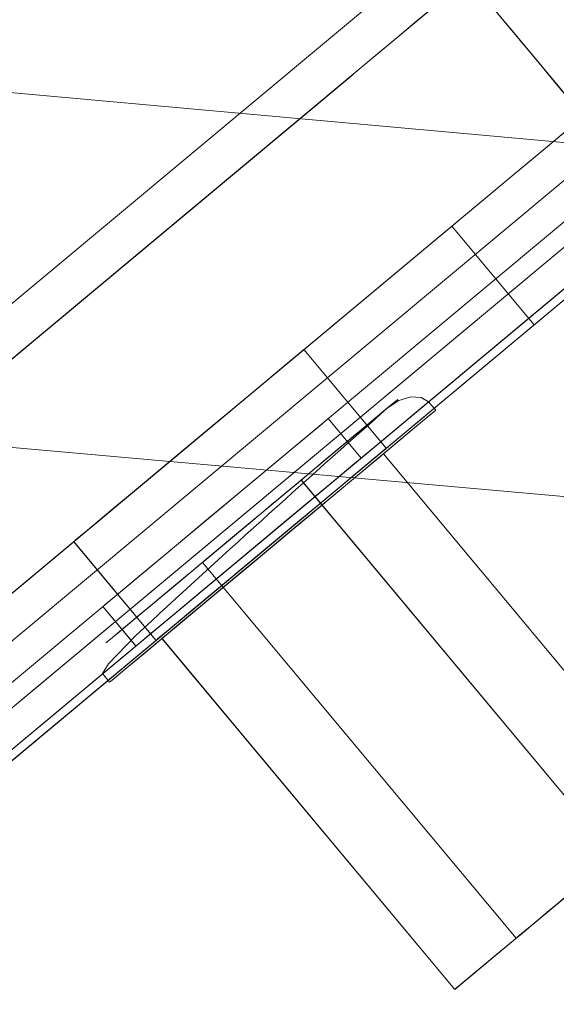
# Model space of a CAD drawing. Header units: millimetres. Extents: x -125266 to 274256, y -711690 to -301689.
# Tile 115 of 256: x -53563 to -53550, y -360680 to -360657. Entities that reach past the tile are written whole.
import ezdxf

# ---------------------------------------------------------------- set-up
doc = ezdxf.new("R2010")
doc.units = ezdxf.units.MM
for name, color, linetype, lineweight in [('AD Wall', 8, 'Continuous', 15), ('ARCH', 7, 'Continuous', 0), ('Equipment', 8, 'Continuous', 0), ('Legend', 5, 'Continuous', 0), ('MEPTEK-TEXT1', 7, 'Continuous', 30)]:
    doc.layers.add(name, color=color, linetype=linetype, lineweight=lineweight)
doc.layers.add('Light Equipment', color=8, linetype='Continuous')
doc.styles.get("Standard").update_dxf_attribs({"font": 'ARIALN.TTF'})
pattern_1 = [(22.867872, (419150.544, -703283.92), (-30.845707, 73.1364), [])]

# ---------------------------------------------------------------- blocks, each defined once
blk = doc.blocks.new('A$Cf0359734')
at = {"layer": 'Equipment', "extrusion": (0, 0, -1), "elevation": -15}
for points in [[(-610.078, 1224.798, -3.802846), (-1131.035, 947.449, 3.802846)], [(-563.585, 1106.137, -3.146449), (-1057.949, 842.946, 3.146449)]]:
    blk.add_lwpolyline(points, format="xyb", close=True, dxfattribs=at)
for points in [[(-591.722, 1158.987, -3.538831), (-1086.084, 895.797), (-1091.774, 906.486), (-1091.58, 906.121), (-1086.084, 895.797), (-1084.559, 898.382), (-1083.015, 900.957), (-1081.46, 903.525), (-1079.888, 906.087), (-1078.303, 908.636), (-1076.702, 911.181)], [(-1077.22, 914.233), (-1087.359, 908.836), (-1091.168, 906.808, 3.626728), (-598.019, 1169.352)], [(-597.218, 1169.311, -3.616317), (-1091.58, 906.121), (-1091.532, 906.208), (-1091.475, 906.293), (-1091.426, 906.38), (-1091.369, 906.465), (-1091.32, 906.552), (-1091.272, 906.639), (-1091.215, 906.724), (-1091.168, 906.808), (-598.022, 1169.351)], [(-597.218, 1169.31, -3.616317), (-1091.582, 906.12, 3.616317), (-597.219, 1169.312)], [(-591.722, 1158.988, -3.538831), (-1086.084, 895.795), (-1084.554, 898.384), (-1083.015, 900.956), (-1081.455, 903.526), (-1079.889, 906.086), (-1078.304, 908.635), (-1076.703, 911.179)], [(-599.158, 1041.719, -0.011713), (-984.646, 836.489), (-990.409, 833.326), (-995.883, 829.759), (-1000.962, 825.886), (-1005.713, 821.665), (-1011.224, 815.871), (-1016.164, 809.592), (-1020.378, 803.047), (-1023.979, 796.101), (-1025.529, 792.694), (-1080.437, 895.526, 3.572618), (-594.649, 1154.151, -3.572618), (-1080.436, 895.526, 3.572618), (-594.65, 1154.151, -3.572618), (-1080.31, 895.593), (-1031.842, 804.552), (-1031.857, 804.516), (-1031.842, 804.552)], [(-546.271, 1063.035, -2.890001), (-1031.776, 804.429), (-1025.527, 792.692)], [(-295.844, 522.362), (-295.649, 522.391), (-295.416, 522.311), (-295.189, 522.127), (-295.018, 521.875), (-295.159, 522.14), (-295.095, 522.018), (-294.937, 521.721), (-294.675, 521.229), (-294.305, 520.536), (-293.852, 519.683), (-293.35, 518.741), (-292.845, 517.793), (-292.38, 516.92), (-291.986, 516.178), (-291.425, 515.125), (-291.13, 514.571), (-290.989, 514.306), (-291.054, 514.428), (-291.211, 514.724), (-291.474, 515.216), (-291.843, 515.91), (-292.297, 516.762), (-292.798, 517.705), (-293.303, 518.652), (-293.768, 519.526), (-294.162, 520.267), (-294.723, 521.321), (-295.019, 521.877, -0.005851), (-291.575, 514.738), (-291.561, 514.712), (-291.225, 513.878), (-291.187, 513.613), (-291.414, 513.492)]]:
    blk.add_lwpolyline(points, format="xyb", dxfattribs=at)
for points in [[(-410.451, 563.937), (-127.312, 477.536)], [(-420.51, 558.582), (-129.788, 469.423)], [(-251.206, 455.537), (-293.505, 534.988), (-288.21, 537.807), (-293.505, 534.988)], [(-251.206, 455.537), (-293.505, 534.988)], [(-292.979, 531.872), (-292.945, 531.808), (-292.852, 531.634), (-292.7, 531.348), (-292.497, 530.967), (-292.246, 530.496), (-291.962, 529.961), (-291.654, 529.384), (-291.333, 528.78), (-291.928, 529.897), (-292.503, 530.977), (-293.03, 531.967), (-293.492, 532.836), (-293.873, 533.55), (-294.155, 534.08), (-294.329, 534.408), (-294.388, 534.519)], [(-256.117, 451.869), (-299.289, 532.962), (-300.348, 532.398)], [(-256.117, 451.87), (-299.29, 532.962)], [(-299.29, 532.961), (-300.349, 532.398), (-257.176, 451.305)], [(-286.346, 510.474), (-295.746, 528.131), (-296.205, 528.994), (-296.645, 529.819), (-297.051, 530.582), (-297.409, 531.254), (-297.699, 531.8), (-297.916, 532.207), (-298.051, 532.461), (-298.096, 532.546)], [(-300.349, 532.398), (-257.177, 451.306), (-257.543, 451.661), (-258.157, 451.884), (-258.968, 452.003), (-259.847, 452.072)], [(-734.016, 300.466), (-732.606, 297.819), (-292.98, 531.869)], [(-294.744, 530.93), (-294.4, 531.113), (-294.066, 531.291), (-293.764, 531.451), (-293.494, 531.595), (-293.277, 531.711), (-293.113, 531.798), (-293.012, 531.852), (-292.981, 531.869)], [(-298.272, 529.051), (-297.605, 529.407), (-296.944, 529.759), (-296.303, 530.1), (-295.694, 530.424), (-295.128, 530.726), (-294.614, 530.999), (-294.159, 531.241), (-293.767, 531.45), (-293.576, 531.551), (-293.502, 531.591), (-293.555, 531.563), (-293.73, 531.47), (-294.005, 531.323), (-294.376, 531.126), (-294.805, 530.898), (-295.271, 530.65)], [(-294.742, 530.931), (-299.422, 528.439), (-300.832, 531.086), (-299.422, 528.439)], [(-295.269, 530.65), (-299.42, 528.44)], [(-258.62, 452.438), (-257.561, 453.002), (-298.665, 530.208)], [(-298.665, 530.209), (-257.562, 453.003)], [(-299.333, 528.487), (-296.686, 529.896), (-294.806, 526.365)], [(-297.454, 524.955), (-299.334, 528.486), (-296.687, 529.896), (-299.334, 528.486), (-296.687, 529.896)], [(-299.724, 529.644), (-258.621, 452.438), (-257.562, 453.001)], [(-299.725, 529.645), (-258.621, 452.439)], [(-291.331, 528.778), (-291.331, 528.778)], [(-298.394, 526.721), (-288.994, 509.064)], [(-294.806, 526.365), (-280.355, 499.221)], [(-283.003, 497.811), (-297.454, 524.955), (-294.807, 526.364)], [(-295.339, 520.983), (-292.692, 522.392)], [(-296.074, 522.24), (-295.846, 522.361)], [(-294.882, 520.549), (-293.823, 521.112)], [(-304.746, 515.821), (-295.327, 520.835)], [(-303.869, 514.175), (-293.779, 519.547)], [(-292.369, 516.898), (-302.46, 511.526)], [(-289.401, 516.213), (-292.048, 514.803)], [(-290.603, 515.066), (-291.662, 514.502)], [(-292.164, 514.895), (-301.582, 509.881)]]:
    blk.add_lwpolyline(points, dxfattribs=at)
for points in [[(-291.332, 528.779), (-255.144, 460.805)], [(-292.691, 522.393), (-292.601, 522.223), (-292.344, 521.741), (-291.947, 520.995), (-291.451, 520.063), (-290.909, 519.047), (-290.385, 518.062), (-289.931, 517.21), (-289.599, 516.585), (-289.424, 516.257), (-289.599, 516.585), (-289.931, 517.21), (-290.385, 518.062), (-290.909, 519.047), (-291.451, 520.063), (-291.947, 520.995), (-292.344, 521.741), (-292.601, 522.223)], [(-291.429, 513.516), (-291.581, 513.802), (-291.897, 514.395), (-292.345, 515.237), (-292.901, 516.28), (-293.518, 517.439), (-294.152, 518.63), (-294.755, 519.763), (-295.282, 520.753), (-295.697, 521.532), (-295.967, 522.04), (-296.071, 522.236), (-296.074, 522.241), (-296.004, 522.109), (-295.77, 521.669), (-295.384, 520.944), (-294.876, 519.991), (-294.284, 518.879), (-293.653, 517.693), (-293.03, 516.523), (-292.458, 515.448), (-291.982, 514.554), (-291.638, 513.908), (-291.449, 513.553), (-291.415, 513.49)], [(-293.822, 521.113), (-293.735, 520.948), (-293.484, 520.477), (-293.092, 519.741), (-292.607, 518.831), (-292.08, 517.841), (-291.565, 516.872), (-291.122, 516.041), (-290.798, 515.432), (-290.626, 515.109), (-290.798, 515.432), (-291.122, 516.041), (-291.565, 516.872), (-292.08, 517.841), (-292.607, 518.831), (-293.092, 519.741), (-293.484, 520.477), (-293.735, 520.948)], [(-295.339, 520.983), (-295.249, 520.813), (-294.992, 520.332), (-294.595, 519.585), (-294.099, 518.653), (-293.558, 517.637), (-293.033, 516.652), (-292.58, 515.8), (-292.247, 515.175), (-292.072, 514.847), (-292.247, 515.175), (-292.58, 515.8), (-293.033, 516.652), (-293.558, 517.637), (-294.099, 518.653), (-294.595, 519.585), (-294.992, 520.332), (-295.249, 520.813)], [(-292.276, 515.107), (-292.166, 514.9), (-292.225, 515.012), (-292.451, 515.435), (-292.815, 516.118), (-293.28, 516.992), (-293.798, 517.966), (-294.308, 518.924), (-294.757, 519.766), (-295.098, 520.406), (-295.289, 520.766), (-295.315, 520.814), (-295.171, 520.544), (-294.872, 519.983), (-294.452, 519.194), (-293.953, 518.257), (-293.432, 517.278), (-292.947, 516.367), (-292.547, 515.615)], [(-294.882, 520.549), (-294.794, 520.384), (-294.543, 519.913), (-294.152, 519.177), (-293.667, 518.267), (-293.14, 517.277), (-292.624, 516.308), (-292.182, 515.477), (-291.857, 514.868), (-291.685, 514.545), (-291.857, 514.868), (-292.182, 515.477), (-292.624, 516.308), (-293.14, 517.277), (-293.667, 518.267), (-294.152, 519.177), (-294.543, 519.913), (-294.794, 520.384)], [(-292.419, 516.993), (-292.369, 516.897), (-292.425, 517.003), (-292.583, 517.3), (-292.814, 517.734), (-293.082, 518.237), (-293.352, 518.745), (-293.578, 519.169), (-293.73, 519.455), (-293.778, 519.545), (-293.721, 519.439), (-293.566, 519.148), (-293.335, 518.713), (-293.065, 518.205), (-292.797, 517.702), (-292.569, 517.273)], [(-301.585, 509.884), (-301.695, 510.091), (-301.966, 510.599), (-302.366, 511.351), (-302.853, 512.267), (-303.372, 513.241), (-303.871, 514.178), (-304.291, 514.967), (-304.59, 515.528), (-304.736, 515.803), (-304.745, 515.819), (-304.711, 515.756), (-304.516, 515.39), (-304.175, 514.75), (-303.727, 513.908), (-303.217, 512.95), (-302.701, 511.981), (-302.236, 511.107), (-301.87, 510.419), (-301.644, 509.995), (-301.582, 509.879)], [(-302.51, 511.621), (-302.659, 511.901), (-302.887, 512.33), (-303.155, 512.833), (-303.426, 513.341), (-303.657, 513.776), (-303.812, 514.067), (-303.868, 514.173), (-303.82, 514.083), (-303.668, 513.797), (-303.442, 513.373), (-303.172, 512.865), (-302.904, 512.362), (-302.673, 511.928), (-302.515, 511.631), (-302.459, 511.526)]]:
    blk.add_lwpolyline(points, close=True, dxfattribs=at)
at = {"layer": 'Equipment', "extrusion": (0, 0, -1)}
for centre, radius, start, end in [((-625.132, 625.132, -15), 625.132, 145.142558, 90.917696), ((-624.647, 624.948, -15), 545.055, 148.86045, 87.1998), ((-624.649, 624.946, -15), 545.055, 148.86045, 87.1998), ((-624.649, 624.946, -15), 545.055, 148.86045, 87.1998), ((-624.649, 624.946, -15), 545.055, 148.86045, 87.1998), ((-624.648, 624.948, -15), 535.053, 147.01591, 89.04434), ((-624.648, 624.948, -15), 535.053, 147.01591, 89.04434)]:
    blk.add_arc(centre, radius, start, end, dxfattribs=at)
blk = doc.blocks.new('ARCH')
at = {"layer": 'AD Wall', "lineweight": 0}
h = blk.add_hatch(dxfattribs=at)
h.set_pattern_fill('ANSI31', color=256, scale=25, angle=-22.1321)
h.set_pattern_definition(pattern_1)
edge = h.paths.add_edge_path()
edge.add_arc((-53209.777, -360694.998), 761.132, 66.950176, 372.725314)
edge.add_line((-52467.341, -360527.338), (-52564.885, -360549.366))
edge.add_arc((-53209.777, -360694.998), 661.132, -293.049824, 12.725314, ccw=False)
edge.add_line((-52950.923, -360086.648), (-52911.77, -359994.631))
h = blk.add_hatch(dxfattribs=at)
h.set_pattern_fill('ANSI31', color=256, scale=25, angle=-22.1321)
h.set_pattern_definition(pattern_1)
edge = h.paths.add_edge_path()
edge.add_arc((-53209.777, -360694.998), 761.132, 66.950176, 372.725314)
edge.add_line((-52467.341, -360527.338), (-52564.885, -360549.366))
edge.add_arc((-53209.777, -360694.998), 661.132, -293.049824, 12.725314, ccw=False)
edge.add_line((-52950.923, -360086.648), (-52911.77, -359994.631))
at = {"layer": 'Legend'}
h = blk.add_hatch(dxfattribs=at)
h.set_pattern_fill('STARS', color=8, scale=10)
h.set_pattern_definition([(0, (0, 0), (0, 54.9926), [31.75, -31.75]), (60, (0, 0), (-47.624989, 27.4963), [31.75, -31.75]), (120, (15.875, 27.496), (-47.624989, -27.4963), [31.75, -31.75])])
edge = h.paths.add_edge_path()
edge.add_arc((-51817.979, -363404.309), 5191.63, 61.936933, 83.981486, ccw=False)
edge.add_arc((-50530.279, -361455.371), 2874.426, 46.910911, 66.315287, ccw=False)
edge.add_arc((-45770.4, -356341.816), 4111.638, 227.149807, 245.105568)
edge.add_arc((-47880.956, -360748.276), 776.117, 2.362346, 60.704003, ccw=False)
edge.add_line((-47105.498, -360716.285), (-47005.58, -360716.252))
edge.add_arc((-47880.491, -360747.808), 875.48, 2.065638, 60.978744)
edge.add_arc((-45770.4, -356341.816), 4011.638, 227.152741, 245.157892, ccw=False)
edge.add_arc((-50530.279, -361455.371), 2974.426, 46.914986, 66.241375)
edge.add_arc((-51817.979, -363404.309), 5291.63, 61.978166, 84.003452)
edge.add_arc((-52071.811, -370582.53), 12467.019, 86.2902578, 98.8797997)
edge.add_line((-53996.246, -358264.937), (-53996.246, -358366.16))
edge.add_arc((-52071.811, -370582.53), 12367.019, 86.2995301, 98.9521896, ccw=False)
h = blk.add_hatch(dxfattribs=at)
h.set_pattern_fill('STARS', color=8, scale=10)
h.set_pattern_definition([(0, (0, 0), (0, 54.9926), [31.75, -31.75]), (60, (0, 0), (-47.624989, 27.4963), [31.75, -31.75]), (120, (15.875, 27.496), (-47.624989, -27.4963), [31.75, -31.75])])
h.paths.add_polyline_path([(-51273.638, -358241.295, -0.096485), (-49375.612, -358823.058, -0.08487), (-48566.659, -359356.199, 0.078507), (-47501.185, -360071.421, -0.271382), (-47105.488, -360746.313), (-47005.488, -360746.284, 0.272593), (-47455.766, -359982.253, -0.078724), (-48498.5, -359283.025, 0.084528), (-49331.929, -358733.025, 0.0964), (-51265.17, -358141.634, 0.054377), (-53966.246, -358260.287), (-53966.246, -358361.472, -0.054648)])
at = {"layer": 'AD Wall', "lineweight": 0, "extrusion": (0, 0, -1)}
for radius in [761.132, 761.132, 661.132, 661.132]:
    blk.add_arc((53209.777, -360694.998, -5.049), radius, 167.274686, 113.049824, dxfattribs=at)
at = {"layer": 'Light Equipment', "lineweight": 0, "extrusion": (0, 0, -1), "elevation": -5.049}
for points in [[(52997.285, -360133.855, -3.802846), (52619.203, -360587.036, 3.802846)], [(53085.056, -360226.257, -3.146449), (52726.274, -360656.304, 3.146449)]]:
    blk.add_lwpolyline(points, format="xyb", close=True, dxfattribs=at)
for points in [[(52681.566, -360597.53), (52674.208, -360606.349), (52671.443, -360609.663, 3.626728), (53029.343, -360180.672)], [(53030.101, -360180.409, -3.616317), (52671.32, -360610.454), (52671.332, -360610.355), (52671.353, -360610.255), (52671.365, -360610.156), (52671.386, -360610.056), (52671.399, -360609.957), (52671.411, -360609.858), (52671.432, -360609.758), (52671.443, -360609.663), (53029.342, -360180.674)], [(53030.101, -360180.41, -3.616317), (52671.318, -360610.456, 3.616317), (53030.101, -360180.408)], [(53039.081, -360187.901, -3.538831), (52680.301, -360617.948), (52680.744, -360614.974), (52681.2, -360612.012), (52681.677, -360609.043), (52682.163, -360606.082), (52682.671, -360603.124), (52683.196, -360600.164)], [(53039.082, -360187.901, -3.538831), (52680.301, -360617.947), (52671.003, -360610.189), (52671.321, -360610.454), (52680.301, -360617.947), (52680.74, -360614.977), (52681.2, -360612.01), (52681.673, -360609.046), (52682.163, -360606.081), (52682.671, -360603.122), (52683.196, -360600.162)], [(53076.373, -360299.33, -0.011713), (52796.609, -360634.668), (52792.462, -360639.77), (52788.735, -360645.136), (52785.489, -360650.637), (52782.678, -360656.337), (52779.757, -360663.781), (52777.546, -360671.458), (52776.108, -360679.109), (52775.39, -360686.899), (52775.238, -360690.639), (52685.634, -360616.071, 3.572618), (53038.192, -360193.484, -3.572618), (52685.634, -360616.07, 3.572618), (53038.191, -360193.484, -3.572618), (52685.726, -360615.961), (52764.922, -360682.033), (52764.921, -360682.072), (52764.922, -360682.033)], [(53117.333, -360259.66, -2.890001), (52765.029, -360682.122), (52775.24, -360690.64)], [(53553.003, -360666.148), (53553.173, -360666.048), (53553.418, -360666.034), (53553.699, -360666.119), (53553.951, -360666.288), (53553.721, -360666.096), (53553.827, -360666.184), (53554.085, -360666.4), (53554.513, -360666.757), (53555.117, -360667.26), (53555.858, -360667.879), (53556.678, -360668.563), (53557.502, -360669.251), (53558.262, -360669.885), (53558.907, -360670.422), (53559.823, -360671.187), (53560.306, -360671.589), (53560.536, -360671.782), (53560.43, -360671.693), (53560.172, -360671.478), (53559.744, -360671.121), (53559.14, -360670.617), (53558.399, -360669.999), (53557.579, -360669.315), (53556.755, -360668.627), (53555.995, -360667.993), (53555.35, -360667.455), (53554.434, -360666.69), (53553.95, -360666.287, -0.005851), (53559.83, -360671.602), (53559.853, -360671.621), (53560.478, -360672.267), (53560.614, -360672.498), (53560.448, -360672.696)]]:
    blk.add_lwpolyline(points, format="xyb", dxfattribs=at)
for points in [[(53431.178, -360670.813), (53726.005, -360644.178)], [(53619.528, -360711.232), (53550.413, -360653.571), (53554.256, -360648.965), (53550.413, -360653.571)], [(53423.877, -360679.564), (53726.769, -360652.626)], [(53619.528, -360711.232), (53550.413, -360653.571)], [(53552.074, -360656.259), (53552.129, -360656.306), (53552.281, -360656.432), (53552.53, -360656.64), (53552.862, -360656.917), (53553.272, -360657.258), (53553.737, -360657.647), (53554.239, -360658.065), (53554.764, -360658.503), (53553.792, -360657.693), (53552.853, -360656.909), (53551.991, -360656.19), (53551.236, -360655.56), (53550.614, -360655.041), (53550.154, -360654.657), (53549.868, -360654.419), (53549.771, -360654.338)], [(53230.715, -361036.773), (53233.018, -361038.694), (53552.074, -360656.263)], [(53550.795, -360657.797), (53551.044, -360657.497), (53551.286, -360657.207), (53551.505, -360656.945), (53551.701, -360656.71), (53551.859, -360656.521), (53551.978, -360656.378), (53552.051, -360656.291), (53552.074, -360656.263)], [(53548.234, -360660.867), (53548.718, -360660.286), (53549.198, -360659.711), (53549.663, -360659.153), (53550.105, -360658.624), (53550.516, -360658.131), (53550.889, -360657.684), (53551.219, -360657.288), (53551.503, -360656.947), (53551.642, -360656.781), (53551.696, -360656.717), (53551.657, -360656.763), (53551.53, -360656.915), (53551.331, -360657.154), (53551.062, -360657.477), (53550.75, -360657.85), (53550.412, -360658.255)], [(53616.361, -360716.48), (53545.819, -360657.627), (53545.05, -360658.549)], [(53616.36, -360716.479), (53545.818, -360657.627)], [(53545.818, -360657.628), (53545.05, -360658.549), (53615.592, -360717.401)], [(53566.281, -360673.582), (53550.921, -360660.767), (53550.17, -360660.141), (53549.452, -360659.542), (53548.789, -360658.989), (53548.204, -360658.501), (53547.73, -360658.105), (53547.375, -360657.809), (53547.154, -360657.624), (53547.08, -360657.563)], [(53550.796, -360657.795), (53547.399, -360661.867), (53545.096, -360659.946), (53547.399, -360661.867)], [(53550.413, -360658.254), (53547.401, -360661.865)], [(53545.049, -360658.549), (53615.592, -360717.401), (53615.119, -360717.21), (53614.465, -360717.235), (53613.669, -360717.43), (53612.829, -360717.697)], [(53554.766, -360658.505), (53554.766, -360658.505)], [(53547.464, -360661.789), (53549.385, -360659.486), (53552.457, -360662.049)], [(53550.535, -360664.353), (53547.463, -360661.79), (53549.384, -360659.487), (53547.463, -360661.79), (53549.384, -360659.487)], [(53547.434, -360659.942), (53614.596, -360715.974)], [(53613.828, -360716.896), (53614.596, -360715.975), (53547.434, -360659.943)], [(53546.666, -360660.864), (53613.828, -360716.896), (53614.596, -360715.975)], [(53546.665, -360660.864), (53613.827, -360716.896)], [(53552.457, -360662.049), (53576.069, -360681.748)], [(53574.148, -360684.052), (53550.535, -360664.353), (53552.456, -360662.05)], [(53548.999, -360663.071), (53564.359, -360675.885)], [(53553.991, -360667.236), (53555.912, -360664.933)], [(53552.836, -360666.348), (53553.002, -360666.15)], [(53554.578, -360667.465), (53555.346, -360666.544)], [(53547.222, -360675.561), (53554.057, -360667.368)], [(53548.654, -360676.755), (53555.977, -360667.977)], [(53561.289, -360669.417), (53559.367, -360671.72)], [(53558.281, -360669.9), (53550.957, -360678.678)], [(53560.607, -360670.932), (53559.838, -360671.853)], [(53559.226, -360671.678), (53552.39, -360679.871)]]:
    blk.add_lwpolyline(points, dxfattribs=at)
for points in [[(53554.765, -360658.505), (53613.895, -360707.836)], [(53555.913, -360664.932), (53556.06, -360665.055), (53556.479, -360665.404), (53557.128, -360665.946), (53557.939, -360666.622), (53558.823, -360667.36), (53559.68, -360668.075), (53560.421, -360668.693), (53560.965, -360669.147), (53561.25, -360669.385), (53560.965, -360669.147), (53560.421, -360668.693), (53559.68, -360668.075), (53558.823, -360667.36), (53557.939, -360666.622), (53557.128, -360665.946), (53556.479, -360665.404), (53556.06, -360665.055)], [(53560.425, -360672.679), (53560.177, -360672.472), (53559.661, -360672.041), (53558.929, -360671.43), (53558.021, -360670.673), (53557.013, -360669.832), (53555.977, -360668.967), (53554.991, -360668.145), (53554.13, -360667.427), (53553.453, -360666.862), (53553.011, -360666.493), (53552.84, -360666.351), (53552.836, -360666.347), (53552.951, -360666.443), (53553.333, -360666.762), (53553.964, -360667.288), (53554.793, -360667.98), (53555.76, -360668.787), (53556.792, -360669.647), (53557.809, -360670.497), (53558.744, -360671.277), (53559.523, -360671.926), (53560.085, -360672.395), (53560.393, -360672.652), (53560.448, -360672.698)], [(53555.347, -360666.544), (53555.49, -360666.663), (53555.899, -360667.005), (53556.54, -360667.539), (53557.332, -360668.2), (53558.193, -360668.918), (53559.036, -360669.621), (53559.759, -360670.225), (53560.288, -360670.667), (53560.569, -360670.901), (53560.288, -360670.667), (53559.759, -360670.225), (53559.036, -360669.621), (53558.193, -360668.918), (53557.332, -360668.2), (53556.54, -360667.539), (53555.899, -360667.005), (53555.49, -360666.663)], [(53553.991, -360667.236), (53554.138, -360667.358), (53554.557, -360667.708), (53555.207, -360668.25), (53556.017, -360668.926), (53556.901, -360669.664), (53557.758, -360670.379), (53558.499, -360670.997), (53559.043, -360671.451), (53559.328, -360671.689), (53559.043, -360671.451), (53558.499, -360670.997), (53557.758, -360670.379), (53556.901, -360669.664), (53556.017, -360668.926), (53555.207, -360668.25), (53554.557, -360667.708), (53554.138, -360667.358)], [(53559.042, -360671.525), (53559.221, -360671.674), (53559.124, -360671.594), (53558.756, -360671.286), (53558.162, -360670.791), (53557.402, -360670.157), (53556.555, -360669.45), (53555.721, -360668.754), (53554.989, -360668.143), (53554.431, -360667.678), (53554.118, -360667.417), (53554.077, -360667.383), (53554.312, -360667.578), (53554.8, -360667.986), (53555.486, -360668.558), (53556.301, -360669.238), (53557.153, -360669.949), (53557.945, -360670.61), (53558.599, -360671.156)], [(53554.578, -360667.465), (53554.721, -360667.584), (53555.131, -360667.926), (53555.771, -360668.461), (53556.563, -360669.121), (53557.424, -360669.84), (53558.267, -360670.543), (53558.99, -360671.146), (53559.52, -360671.588), (53559.801, -360671.823), (53559.52, -360671.588), (53558.99, -360671.146), (53558.267, -360670.543), (53557.424, -360669.84), (53556.563, -360669.121), (53555.771, -360668.461), (53555.131, -360667.926), (53554.721, -360667.584)], [(53558.199, -360669.831), (53558.281, -360669.901), (53558.189, -360669.824), (53557.931, -360669.609), (53557.554, -360669.294), (53557.116, -360668.929), (53556.674, -360668.56), (53556.306, -360668.252), (53556.057, -360668.045), (53555.979, -360667.979), (53556.071, -360668.056), (53556.324, -360668.268), (53556.702, -360668.583), (53557.144, -360668.952), (53557.581, -360669.317), (53557.954, -360669.628)], [(53552.386, -360679.869), (53552.207, -360679.719), (53551.764, -360679.351), (53551.11, -360678.805), (53550.314, -360678.14), (53549.466, -360677.433), (53548.651, -360676.753), (53547.965, -360676.181), (53547.477, -360675.773), (53547.237, -360675.574), (53547.223, -360675.562), (53547.279, -360675.608), (53547.596, -360675.873), (53548.154, -360676.338), (53548.886, -360676.949), (53549.72, -360677.645), (53550.562, -360678.348), (53551.322, -360678.982), (53551.921, -360679.481), (53552.289, -360679.789), (53552.391, -360679.873)], [(53550.876, -360678.609), (53550.631, -360678.405), (53550.258, -360678.094), (53549.821, -360677.729), (53549.379, -360677.36), (53549.001, -360677.045), (53548.748, -360676.834), (53548.656, -360676.757), (53548.734, -360676.822), (53548.983, -360677.03), (53549.351, -360677.337), (53549.793, -360677.706), (53550.231, -360678.071), (53550.608, -360678.386), (53550.866, -360678.601), (53550.958, -360678.678)]]:
    blk.add_lwpolyline(points, close=True, dxfattribs=at)
at = {"layer": 'Light Equipment', "lineweight": 0, "extrusion": (0, 0, -1)}
for centre, radius, start, end in [((53209.26, -360695.008, -5.049), 625.132, 167.274686, 113.049824), ((53209.779, -360694.995, -5.049), 545.055, 170.99258, 109.33193), ((53209.777, -360694.998, -5.049), 545.055, 170.99258, 109.33193), ((53209.777, -360694.998, -5.049), 545.055, 170.99258, 109.33193), ((53209.777, -360694.998, -5.049), 545.055, 170.99258, 109.33193), ((53209.778, -360694.996, -5.049), 535.053, 169.14804, 111.17647), ((53209.778, -360694.996, -5.049), 535.053, 169.14804, 111.17647)]:
    blk.add_arc(centre, radius, start, end, dxfattribs=at)
at = {"layer": 'Equipment', "rotation": 337.8678715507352}
blk.add_blockref('A$Cf0359734', (-54023.845, -361038.564, -9.95), dxfattribs=at)

msp = doc.modelspace()

# ---------------------------------------------------------------- block references
at = {"layer": 'ARCH'}
msp.add_blockref('ARCH', (0, 0), dxfattribs=at)

# ---------------------------------------------------------------- texts
at = {"layer": 'MEPTEK-TEXT1', "char_height": 350, "attachment_point": 1}
for s, insert, width in [('{\\fCalibri|b0|i0|c0|p34;\\H1.28571x;\\C1;GENERAL GUIDELINES-HVAC :\\P\\fArial Narrow|b0|i0|c0|p34;\\H0.88889x;\\C256;\\P\\fCalibri|b0|i0|c0|p34;\\C4;DUCTING :\\H0.875x;\\P\\pi-1050,l1050,t1050;\\C256;1.^IDUCTING SHALL BE IN ACCORDANCE WITH IS 655, GALVANIZED IRON SHEET TO BE USED FOR ALL DUCTING WORKS. THERMAL INSULATION ON DUCTS SHALL BE 19 MM THICK. CLOSED CELL CLASS “O” BS 476 PART 6-7 FM APPROVED NITRILE RUBBER ELASTOMERIC INSULATION THERMAL CONDUCTIVITY 0.033 WATTS PER METER-KELVIN (W/(M.K)) AT 0°C FOR AIR CONDITIONING DUCTING. \\P2.^ITHERMAL INSULATION ON KITCHEN EXHAUST DUCTING SHALL BE 80 MM THICK ALUMINUM FOIL FACED RESIN BONDED FIBRE GLASS WOOL OF DENSITY NOT LESS THAN 48 KG/M3.\\P3.^ITHERMAL INSULATION ON FRESH AIR, SUPPLY AIR AND RETURN AIR SHALL BE 19MM THICK CLOSED CELL ANTI-MICROBIAL CLASS “O” BS 476 AND PART 6 & 7 FM APPROVED NITRILE RUBBER ELASTOMERIC INSULATION THERMAL CONDUCTIVITY 0.033 WATTS PER METER-KELVIN (W/ (M\\fArial|b0|i0|c0|p34;.\\fCalibri|b0|i0|c0|p34;K)) AT 0°C.\\P4.^IAPPROPRIATE NUMBER OF TRAP DOORS SHALL BE PROVIDED IN KITCHEN EXHAUST DUCTING FOR OIL/GREASE CLEANING PURPOSE.\\P5.^IDUCTING INSTALLATION WITH RESPECT TO FRESH AIR INTAKE, KITCHEN EXHAUST OUT FROM LOCATION UP TO LOUVERS AT FAÇADE SHALL BE IN THE SCOPE OF CONCESSIONER INCLUDING AIR WASHER, EXHAUST FAN SECTION DRY SCRUBBER ETC.\\P6.^IEACH AND EVERY KITCHEN EXHAUST HOOD SHOULD BE EQUIPPED WITH UL LISTED, WET CHEMICAL BASED, MECHANICALLY OPERATED, AUTOMATIC FIRE SUPPRESSION SYSTEM. SEPARATE DRAWING TO BE SUBMITTED FOR HOOD SUPPRESSION SYSTEM.\\P7.^ISUPPORTING OF DUCTING TO BE DONE WITH USING ANGLE 50X 50 X 5MM AND TIE ROD OF SIZE MINIMUM 10 MM DIA/ AS PER DUCT SIZE.\\P8.^IPOST COMPLETION OF ONSITE WORK, CONCESSIONAIRE HAS TO SHARE TESTING AND COMMISSIONING REPORT WITH DIAL.\\P9.^IINTEGRATION WITH FIRE ALARM SYSTEM, SO THAT AHU GET SWITCHED OFF IN CASE OF ANY FIRE INCIDENT.\\P10.^IFOR EQUIPMENT PLACEMENT STRUCTURAL DETAILS TO BE APPROVED BY STRUCTURAL CONSULTANT AND SAME TO BE SHARE WITH DIAL.\\P11.^ITRAP DOOR WITH PROPER ACCESS TO BE PROVIDED FOR FILTER AND COPPER COIL CLEANING.\\P12.^IKITCHEN VENTILATION SHALL COMPLY TO NFPA 96 GUIDELINE.}', (-102876.109, -301696.901), 28043.42879), ('{\\fCalibri|b0|i0|c0|p34;\\H1.28571x;\\C1;CHILLED WATER PIPING:-\\H0.77778x;\\P\\pi-1050,l1050,t1050;\\C256;1.^ICHILLED WATER PIPING SHALL BE CONFIRMING TO IS:1239 PART I CLASS ‘C’ HEAVY AND FITTING SHALL BE CONFORMING TO ASTM A-105,3000LBS SOCKET WELD END (UP TO 50MM) & 1S:1239 PART-II HEAVY/ASTM A-234 WPB, GR.B BUTT WELD FITTING ( ABOVE 50NB PIPE SIZE)\\P2.^IPIPING CONNECTION SHOULD BE SOCKET WELDED UP TO 50NB SIZE AND SHALL BE BUTT WELD ABOVE 50NB PIPE SIZE. PIPE FLANGES SHOULD BE CONFIRMING TO ASTM A-105 # 150 SORF AND FLANGE DIMENSION SHOULD BE IN ACCORDANCE WITH ASME/ANSI B 16.5 (150 SORF), FITTING TO FITTING WELDING IS NOT ALLOWED. NOZZLE CONNECTIONS/THREDOLETS/WELDOLETS ARE NOT ALLOWED BY PUNCTURING THE PIPE. ONLY EQUAL/UNEQUAL TEE’S SHALL BE USED FOR BRANCH CONNECTION FROM HEADER. SOCKET WELD END TEE SHOULD BE USED FOR BRANCH CONNECTION (UP-TO -50NB PIPE SIZE) W.R.T TO PRESSURE GAUGE/TEMPERATURE GAUGE/AIR VENT/DRAIN POINT ETC.\\P3.^IPOST INSTALLATION CLEARANCE BY DIAL, CHW PIPING SHALL BE TESTED @15KGF/CM2 HYDROSTATICS PRESSURE FOR 24HRS HOLD TIME AND TESTING SHOULD BE WITNESSED TO DIAL TEAM.\\P4.^ITHERMAL INSULATION ON CHW AND CONDENSATE DRAIN PIPING LINE SHALL BE 25MM THICK. CLOSED CELL ANTI-MICROBIAL CLASS “O” BS 476 AND PART 6 & 7 FM APPROVED NITRILE RUBBER ELASTOMERIC INSULATION THERMAL CONDUCTIVITY 0.033 WATTS PER METER-KELVIN (W/ (M\\fArial|b0|i0|c0|p34;⋅\\fCalibri|b0|i0|c0|p34;K)) AT 0°C.\\P5.^ICONDENSATE DRAIN PIPING SHALL BE COMPLYING TO IS 4985 CLASS 3 UPVC PIPE. SOLVENT CEMENT COMPLYING WITH ASTM D2564 SHALL BE USED FOR JOINTS.\\P6.^IFOR CEILING SUSPENDED CHILLED WATER PIPE:  PIPE SHOULD BE HANGED WITH TIE ROD OF SIZE MINIMUM 10 MM DIA.}', (-102709.024, -319968.004), 24849.35391)]:
    msp.add_mtext(s, dxfattribs=dict(at, insert=insert, width=width))

doc.saveas('drawing.dxf')
